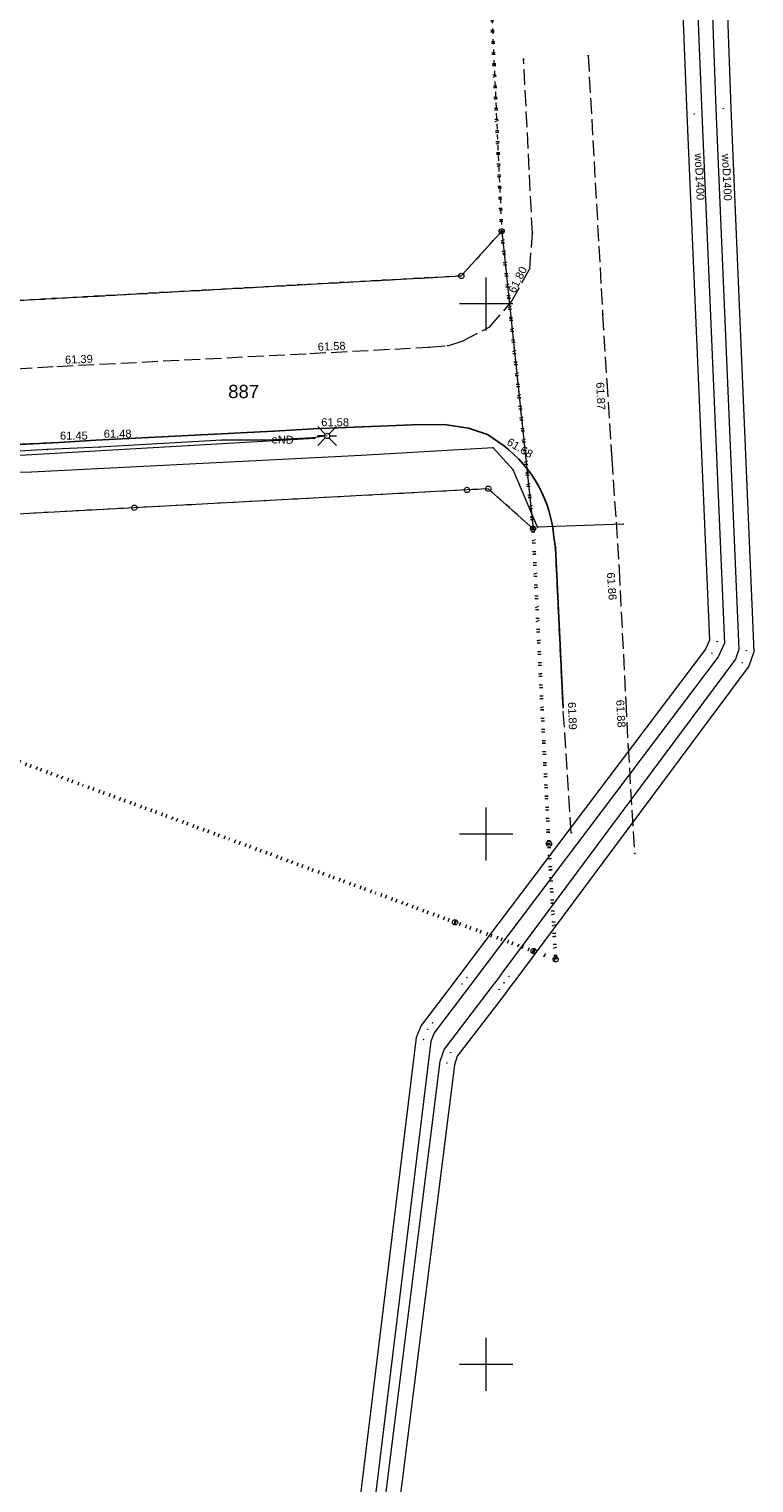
# Model space of a CAD drawing. Header units: millimetres. Extents: x 6421400 to 6424255, y 5791334 to 5793836.
# Tile 96 of 101: x 6423007 to 6423075, y 5792789 to 5792926. Entities that reach past the tile are written whole.
import ezdxf
from ezdxf.enums import TextEntityAlignment as Align

# ---------------------------------------------------------------- set-up
doc = ezdxf.new("R2010")
doc.units = ezdxf.units.MM
for name, pattern in [('KROPK2', [1, 0.05, -0.95]), ('PRZER1-1', [1, 0.5, -0.5]), ('PRZER3-1', [2, 1.5, -0.5])]:
    doc.linetypes.add(name, pattern=pattern)
doc.layers.get('0').update_dxf_attribs({"color": 252})
for name, color, linetype, lineweight in [('GEPPGD', 252, 'Continuous', 18), ('GESDZI', 252, 'Continuous', 18), ('GESDZI_O', 252, 'Continuous', 18), ('GESJAE', 252, 'Continuous', 35), ('GESUZY', 252, 'Continuous', 18), ('GSLKRW', 252, 'Continuous', 25), ('GSPPRB', 252, 'Continuous', 18), ('GSSKOA', 252, 'Continuous', 18), ('GULENN', 252, 'Continuous', 18), ('GULENN_O', 252, 'Continuous', 18), ('GULWOP', 252, 'Continuous', 18), ('GULWOP_O', 252, 'Continuous', 18), ('GUPISL', 252, 'Continuous', 18), ('Ramka sekcyjna', 252, 'Continuous', 18)]:
    doc.layers.add(name, color=color, linetype=linetype, lineweight=lineweight)
for name, color, linetype in [('GSPWPS', 252, 'Continuous'), ('GSPWPS_O', 252, 'Continuous'), ('xref', 252, 'Continuous')]:
    doc.layers.add(name, color=color, linetype=linetype)
doc.styles.add('Arial', font='arial.ttf')

# ---------------------------------------------------------------- blocks, each defined once
blk = doc.blocks.new('GSPWPS1')
blk.add_hatch(color=0).paths.add_polyline_path([(0, 0.045), (-0.011647, 0.043467), (-0.0225, 0.038971), (-0.03182, 0.03182), (-0.038971, 0.0225), (-0.043467, 0.011647), (-0.045, 0), (-0.043467, -0.011647), (-0.038971, -0.0225), (-0.03182, -0.03182), (-0.0225, -0.038971), (-0.011647, -0.043467), (0, -0.045), (0.011647, -0.043467), (0.0225, -0.038971), (0.03182, -0.03182), (0.038971, -0.0225), (0.043467, -0.011647), (0.045, 0), (0.043467, 0.011647), (0.038971, 0.0225), (0.03182, 0.03182), (0.0225, 0.038971), (0.011647, 0.043467)])
blk = doc.blocks.new('GUPISL1_2')
at = {"color": 0}
for points in [[(-0.176777, 0.176777), (-0.883883, 0.883883)], [(0, 0.25), (0, 0.9)], [(0.176777, 0.176777), (0.883883, 0.883883)], [(-0.176777, -0.176777), (-0.883883, -0.883883)], [(0, -0.25), (0, -0.9)], [(0.176777, -0.176777), (0.883883, -0.883883)]]:
    blk.add_lwpolyline(points, dxfattribs=at)
blk.add_lwpolyline([(0.25, 0), (0.241481, -0.064705), (0.216506, -0.125), (0.176777, -0.176777), (0.125, -0.216506), (0.064705, -0.241481), (0, -0.25), (-0.064705, -0.241481), (-0.125, -0.216506), (-0.176777, -0.176777), (-0.216506, -0.125), (-0.241481, -0.064705), (-0.25, 0), (-0.241481, 0.064705), (-0.216506, 0.125), (-0.176777, 0.176777), (-0.125, 0.216506), (-0.064705, 0.241481), (0, 0.25), (0.064705, 0.241481), (0.125, 0.216506), (0.176777, 0.176777), (0.216506, 0.125), (0.241481, 0.064705)], close=True, dxfattribs=at)
blk = doc.blocks.new('GSPPRB0')
at = {"color": 0, "lineweight": 18}
blk.add_lwpolyline([(-0.007955, 0.0225), (0.007955, 0.0225), (0.0225, 0.007955), (0.0225, -0.007955), (0.007955, -0.0225), (-0.007955, -0.0225), (-0.0225, -0.007955), (-0.0225, 0.007955)], close=True, dxfattribs=at)
blk = doc.blocks.new('GEPPGD1_1')
at = {"color": 0}
blk.add_lwpolyline([(0.25, 0), (0.237764, -0.077254), (0.202254, -0.146946), (0.146946, -0.202254), (0.077254, -0.237764), (0, -0.25), (-0.077254, -0.237764), (-0.146946, -0.202254), (-0.202254, -0.146946), (-0.237764, -0.077254), (-0.25, 0), (-0.237764, 0.077254), (-0.202254, 0.146946), (-0.146946, 0.202254), (-0.077254, 0.237764), (0, 0.25), (0.077254, 0.237764), (0.146946, 0.202254), (0.202254, 0.146946), (0.237764, 0.077254)], close=True, dxfattribs=at)
blk = doc.blocks.new('G$CC51CC4AD')
at = {"layer": 'GESDZI', "linetype": 'Continuous', "lineweight": 18, "elevation": 10.3}
blk.add_lwpolyline([(6422957.1, 5792883.87), (6422956.45, 5792897.58), (6422998.56, 5792899.93), (6422999.92, 5792900), (6423047.65, 5792902.65), (6423051.46, 5792906.86), (6423054.42, 5792878.8), (6423050.2, 5792882.57), (6423048.2, 5792882.46), (6423016.83, 5792880.78), (6422993.57, 5792879.53), (6422974.14, 5792878.56)], close=True, dxfattribs=at)
at = {"layer": 'GESJAE', "linetype": 'KROPK2', "lineweight": 50, "elevation": 10.3}
for points in [[(6423046.21, 5793022.55), (6423049.13, 5792958.36), (6423050.1, 5792936.85), (6423050.32, 5792931.98), (6423051.46, 5792906.86), (6423054.42, 5792878.8), (6423055.91, 5792849.09), (6423056.55, 5792838.2), (6423054.47, 5792838.97), (6423047.07, 5792841.69), (6422989.27, 5792862.98), (6422984.19, 5792864.87), (6422978.76, 5792866.84), (6422974.78, 5792868.1), (6422948.39, 5792876.44), (6422945.4, 5792877.87), (6422917.97, 5792887.06), (6422907.81, 5792890.47), (6422840.35, 5792905.8)], [(6422917.26, 5792719.89), (6422911.19, 5792830.6), (6422908.08, 5792885.79), (6422907.81, 5792890.47), (6422917.97, 5792887.06), (6422945.4, 5792877.87), (6422948.39, 5792876.44), (6422974.78, 5792868.1), (6422978.76, 5792866.84), (6422984.19, 5792864.87), (6422989.27, 5792862.98), (6423047.07, 5792841.69), (6423054.47, 5792838.97), (6423056.55, 5792838.2), (6423055.91, 5792849.09), (6423054.42, 5792878.8), (6423051.46, 5792906.86), (6423050.32, 5792931.98), (6423050.1, 5792936.85), (6423049.13, 5792958.36), (6423046.21, 5793022.55)]]:
    blk.add_lwpolyline(points, dxfattribs=at)
at = {"layer": 'GESUZY', "linetype": 'PRZER1-1', "lineweight": 18, "elevation": 10.18}
blk.add_lwpolyline([(6423051.46, 5792906.86), (6423047.65, 5792902.65), (6423013.53, 5792900.75), (6422999.92, 5792900), (6422998.56, 5792899.93), (6422956.45, 5792897.58), (6422956.13, 5792903.68), (6422955.43, 5792919.14), (6422954.92, 5792930.04), (6422954.77, 5792933.07), (6422953.55, 5792959.05), (6422999.12, 5792958.74), (6422999.38, 5792987.74), (6422999.57, 5793007.67), (6422999.94, 5793047.2), (6423046.21, 5793022.55), (6423047.6, 5792992.03), (6423049.13, 5792958.36), (6423049.82, 5792942.98), (6423050.1, 5792936.85), (6423050.32, 5792931.98)], close=True, dxfattribs=at)
blk.add_lwpolyline([(6422999.92, 5792900), (6423013.53, 5792900.75), (6423047.65, 5792902.65), (6423051.46, 5792906.86), (6423054.42, 5792878.8), (6423050.2, 5792882.57), (6423048.2, 5792882.46), (6423016.83, 5792880.78), (6422993.57, 5792879.53)], dxfattribs=at)
at = {"layer": 'GSLKRW', "linetype": 'Continuous', "lineweight": 25, "elevation": 10.18}
blk.add_lwpolyline([(6422989.36, 5792885.89), (6423009.75, 5792886.95), (6423013.2, 5792887.14), (6423029.98, 5792888), (6423033.7, 5792888.22), (6423043.04, 5792888.59), (6423046.05, 5792888.62), (6423048.34, 5792888.29), (6423050.12, 5792887.68), (6423051.63, 5792886.64, -0.214982), (6423056.38, 5792878.01), (6423056.53, 5792876.99), (6423057.25, 5792861.91)], format="xyb", dxfattribs=at)
at = {"layer": 'GSSKOA', "linetype": 'PRZER3-1', "lineweight": 18, "elevation": 10.18}
for points in [[(6422921.19, 5792895.97), (6422926.19, 5792895.19), (6422932.99, 5792894.45), (6422937.41, 5792894), (6422945.58, 5792893.21), (6422957.83, 5792892.76), (6422967.34, 5792892.57), (6422983.36, 5792892.84), (6422990.04, 5792893.08), (6422996.21, 5792893.4), (6422998.89, 5792893.53), (6423003.7, 5792893.78), (6423009.56, 5792894.11), (6423033.39, 5792895.33), (6423044.64, 5792895.92), (6423046.39, 5792896.06), (6423047.85, 5792896.54), (6423050.35, 5792897.85), (6423052.4, 5792900.23), (6423054.11, 5792903.32), (6423054.36, 5792906.67), (6423053.53, 5792923.09)], [(6423059.61, 5792923.41), (6423060.98, 5792899), (6423061.36, 5792892.73), (6423061.85, 5792885.4), (6423062.53, 5792874.96), (6423063.15, 5792862.57), (6423063.37, 5792858.25), (6423064, 5792848.16)]]:
    blk.add_lwpolyline(points, dxfattribs=at)
blk.add_lwpolyline([(6423058.02, 5792850.12), (6423057.25, 5792861.91), (6423056.53, 5792876.99), (6423056.38, 5792878.01, 0.214982), (6423051.63, 5792886.64), (6423050.12, 5792887.68), (6423048.34, 5792888.29), (6423046.05, 5792888.62), (6423043.04, 5792888.59), (6423033.7, 5792888.22), (6423029.98, 5792888), (6423013.2, 5792887.14), (6423009.75, 5792886.95), (6422989.36, 5792885.89)], format="xyb", dxfattribs=at)
at = {"layer": 'GULENN', "linetype": 'Continuous', "lineweight": 18, "elevation": 10.18}
for points in [[(6423033.84, 5792887.3), (6422995.71, 5792885.1), (6422966.21, 5792883.99), (6422936.43, 5792885.52), (6422908.19, 5792889.88), (6422880.94, 5792894.93), (6422851.68, 5792900.79), (6422820.26, 5792906.29)], [(6423035, 5792887.55), (6423033.66, 5792887.36), (6423029.25, 5792887.16), (6423025.07, 5792887.14), (6423013.52, 5792886.48), (6423008.65, 5792886.27), (6422995.43, 5792885.49), (6422988.91, 5792885.16), (6422977.99, 5792884.76), (6422965.02, 5792884.8), (6422953.22, 5792885.03), (6422937.06, 5792885.87), (6422935.81, 5792886.42), (6422932.77, 5792885.87), (6422915.65, 5792888.13), (6422909.19, 5792889.75), (6422908.53, 5792885.05), (6422880, 5792890.18), (6422849.29, 5792895.9), (6422843.54, 5792897.03)], [(6423062.9, 5792879.23), (6423054.85, 5792878.95), (6423052.53, 5792884.35), (6423050.66, 5792886.43), (6423038.22, 5792885.72), (6423007.15, 5792884.15), (6422986.15, 5792883.56), (6422970.67, 5792882.78), (6422952.03, 5792883.48), (6422943.73, 5792883.75)]]:
    blk.add_lwpolyline(points, dxfattribs=at)
at = {"layer": 'GULWOP', "linetype": 'Continuous', "lineweight": 18, "elevation": 10.18}
for points in [[(6423063.75, 5793080.89), (6423064.52, 5793052.72), (6423065.33, 5793017.47), (6423065.35, 5793016.71), (6423066.74, 5792972.27), (6423066.77, 5792971.5), (6423068.92, 5792917.89), (6423071.06, 5792868.29), (6423070.66, 5792867.44), (6423047.62, 5792836.9), (6423047.16, 5792836.3), (6423044.38, 5792832.63), (6423043.86, 5792831.94), (6423043.41, 5792830.81), (6423031.7, 5792734.89), (6423031.53, 5792734.08), (6423010.18, 5792646.61)], [(6423065.15, 5793080.58), (6423065.92, 5793052.76), (6423066.73, 5793017.5), (6423066.75, 5793016.75), (6423068.14, 5792972.32), (6423068.17, 5792971.56), (6423070.32, 5792917.95), (6423072.47, 5792868.01), (6423071.87, 5792866.71), (6423048.74, 5792836.06), (6423048.27, 5792835.45), (6423045.49, 5792831.79), (6423045.09, 5792831.25), (6423044.78, 5792830.46), (6423033.08, 5792734.66), (6423032.89, 5792733.77), (6423011.54, 5792646.28)], [(6423066.33, 5793080.64), (6423068.2, 5793014.66), (6423071.65, 5792918.4), (6423073.83, 5792867.42), (6423073.5, 5792866.51), (6423051.57, 5792837), (6423051.12, 5792836.4), (6423050.66, 5792835.79), (6423046.03, 5792829.72), (6423045.63, 5792828.57), (6423039.54, 5792779.96), (6423033.92, 5792734.43), (6423033.77, 5792733.64), (6423012.71, 5792645.96)], [(6423067.72, 5793081.01), (6423069.6, 5793014.7), (6423073.05, 5792918.45), (6423075.24, 5792867.2), (6423074.75, 5792865.84), (6423052.7, 5792836.16), (6423052.24, 5792835.56), (6423051.78, 5792834.94), (6423047.28, 5792829.05), (6423047, 5792828.25), (6423040.93, 5792779.79), (6423035.3, 5792734.21), (6423035.14, 5792733.34), (6423014.07, 5792645.63)]]:
    blk.add_lwpolyline(points, dxfattribs=at)
at = {"layer": 'Ramka sekcyjna', "linetype": 'Continuous', "lineweight": 18, "elevation": 100, "flags": 128}
for points in [[(6423050, 5792897.5), (6423050, 5792902.5)], [(6423052.5, 5792900), (6423047.5, 5792900)], [(6423050, 5792847.5), (6423050, 5792852.5)], [(6423052.5, 5792850), (6423047.5, 5792850)], [(6423050, 5792797.5), (6423050, 5792802.5)], [(6423052.5, 5792800), (6423047.5, 5792800)]]:
    blk.add_lwpolyline(points, dxfattribs=at)
at = {"layer": 'GEPPGD', "linetype": 'Continuous', "lineweight": 18, "rotation": 90}
for p in [(6423051.46, 5792906.86, 10.32), (6423047.65, 5792902.65, 10.32), (6423048.2, 5792882.46, 10.32), (6423050.2, 5792882.57, 10.32), (6423016.83, 5792880.78, 10.32), (6423054.42, 5792878.8, 10.32), (6423055.91, 5792849.09, 10.32), (6423047.07, 5792841.69, 10.32), (6423054.47, 5792838.97, 10.32), (6423056.55, 5792838.2, 10.32)]:
    blk.add_blockref('GEPPGD1_1', p, dxfattribs=at)
at = {"layer": 'GSPPRB', "linetype": 'Continuous', "lineweight": 18, "rotation": 90}
for p in [(6423053.53, 5792923.09, 10.28), (6423059.61, 5792923.41, 10.28), (6423069.62, 5792917.92, 10.28), (6423072.35, 5792918.42, 10.28), (6423054.36, 5792906.67, 10.28), (6423054.11, 5792903.32, 10.28), (6423013.53, 5792900.75, 10.28), (6423060.98, 5792899, 10.28), (6423050.35, 5792897.85, 10.28), (6423044.64, 5792895.92, 10.28), (6423046.39, 5792896.06, 10.28), (6423047.85, 5792896.54, 10.28), (6423043.04, 5792888.59, 10.28), (6423046.05, 5792888.62, 10.28), (6423025.07, 5792887.14, 10.28), (6423029.25, 5792887.16, 10.28), (6423029.98, 5792888, 10.28), (6423033.66, 5792887.36, 10.28), (6423033.84, 5792887.3, 10.28), (6423048.34, 5792888.29, 10.28), (6423050.12, 5792887.68, 10.28), (6423008.65, 5792886.27, 10.28), (6423013.52, 5792886.48, 10.28), (6423038.22, 5792885.72, 10.28), (6423050.66, 5792886.43, 10.28), (6423052.53, 5792884.35, 10.28), (6423061.85, 5792885.4, 10.28), (6423007.15, 5792884.15, 10.28), (6423055.09, 5792882.54, 10.28), (6423054.85, 5792878.95, 10.28), (6423062.9, 5792879.23, 10.28), (6423056.38, 5792878.01, 10.28), (6423056.53, 5792876.99, 10.28), (6423071.77, 5792868.15, 10.28), (6423071.27, 5792867.07, 10.28), (6423074.53, 5792867.31, 10.28), (6423074.13, 5792866.18, 10.28), (6423063.37, 5792858.25, 10.28), (6423058.02, 5792850.12, 10.28), (6423064, 5792848.16, 10.28), (6423048.18, 5792836.48, 10.28), (6423052.13, 5792836.58, 10.28), (6423047.72, 5792835.87, 10.28), (6423051.22, 5792835.37, 10.28), (6423051.68, 5792835.98, 10.28), (6423044.94, 5792832.21, 10.28), (6423044.48, 5792831.6, 10.28), (6423044.09, 5792830.64, 10.28), (6423046.65, 5792829.39, 10.28), (6423046.31, 5792828.41, 10.28)]:
    blk.add_blockref('GSPPRB0', p, dxfattribs=at)
at = {"layer": 'GSPWPS', "linetype": 'Continuous', "lineweight": 5, "rotation": 90}
for p in [(6423052.4, 5792900.23, 10.2), (6423033.39, 5792895.33, 10.2), (6423009.56, 5792894.11, 10.2), (6423061.36, 5792892.73, 10.2), (6423009.75, 5792886.95, 10.2), (6423013.2, 5792887.14, 10.2), (6423033.7, 5792888.22, 10.2), (6423051.63, 5792886.64, 10.2), (6423062.53, 5792874.96, 10.2), (6423063.15, 5792862.57, 10.2), (6423057.25, 5792861.91, 10.2)]:
    blk.add_blockref('GSPWPS1', p, dxfattribs=at)
at = {"layer": 'GUPISL', "linetype": 'Continuous', "lineweight": 18, "rotation": 90}
blk.add_blockref('GUPISL1_2', (6423035, 5792887.55, 10.24), dxfattribs=at)
at = {"layer": 'GESDZI_O', "linetype": 'Continuous', "lineweight": 0, "style": 'Arial'}
blk.add_text('887', height=1.25, rotation=360, dxfattribs=at).set_placement((6423027.14, 5792891.12, 10.8), align=Align.CENTER)
at = {"layer": 'GSPWPS_O', "linetype": 'Continuous', "lineweight": 0, "style": 'Arial'}
for s, rotation, p in [('61.80', 63.484, (6423052.71, 5792900.95, 10.8)), ('61.39', 2.3743, (6423010.31, 5792894.36, 10.8)), ('61.58', 2.5342, (6423034.14, 5792895.58, 10.8)), ('61.87', 272.4684, (6423060.37, 5792892.61, 10.8)), ('61.58', 360, (6423034.45, 5792888.47, 10.8)), ('61.45', 360, (6423009.82, 5792887.21, 10.8)), ('61.48', 360, (6423013.95, 5792887.39, 10.8)), ('61.68', 329.2168, (6423051.87, 5792886.77, 10.8)), ('61.86', 273.7497, (6423061.38, 5792874.66, 10.8)), ('61.89', 271.9858, (6423057.71, 5792862.45, 10.8)), ('61.88', 273.2532, (6423062.25, 5792862.65, 10.8))]:
    blk.add_text(s, height=0.75, rotation=rotation, dxfattribs=at).set_placement(p)
at = {"layer": 'GULENN_O', "linetype": 'Continuous', "lineweight": 0, "style": 'Arial'}
blk.add_text('eND', height=0.75, rotation=358.9043, dxfattribs=at).set_placement((6423030.81, 5792886.83, 10.8), align=Align.CENTER)
at = {"layer": 'GULWOP_O', "linetype": 'Continuous', "lineweight": 0, "style": 'Arial'}
for p in [(6423069.75, 5792911.98, 10.8), (6423072.32, 5792911.93, 10.8)]:
    blk.add_text('woD1400', height=0.75, rotation=272.4656, dxfattribs=at).set_placement(p, align=Align.CENTER)

msp = doc.modelspace()

# ---------------------------------------------------------------- block references
at = {"layer": 'xref'}
msp.add_blockref('G$CC51CC4AD', (0, 0), dxfattribs=at)

doc.saveas('drawing.dxf')
